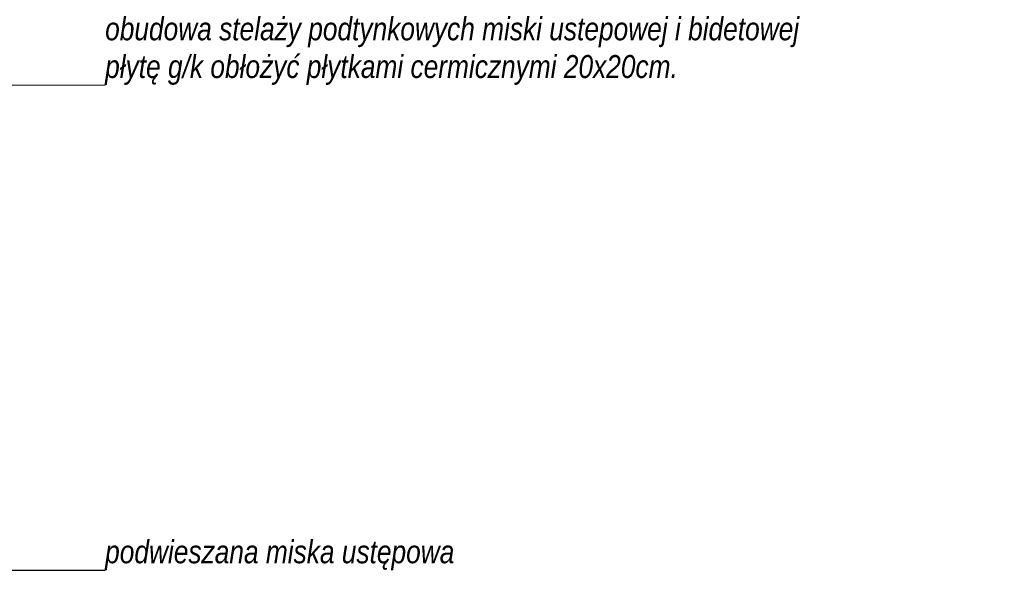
# Model space of a CAD drawing. Header units: millimetres. Extents: x -19885 to 4386, y -353 to 3827.
# Tile 22 of 59: x -15535 to -13819, y 637 to 1610. Entities that reach past the tile are written whole.
import ezdxf

# ---------------------------------------------------------------- set-up
doc = ezdxf.new("R2010")
doc.units = ezdxf.units.MM
doc.header["$MEASUREMENT"] = 0
doc.layers.add('0_Nr_pióra__20', color=7, linetype='Continuous', lineweight=13, true_color=0xb00000)
doc.layers.add('0_Nr_pióra__8', color=7, linetype='Continuous', lineweight=100, true_color=0xa80f02)
doc.styles.add('GENERATED_STYLE_3', font='txt')
doc.dimstyles.new('GENERATED_STYLE__4', dxfattribs={"dimtxt": 0.18, "dimasz": 36.48, "dimexe": 0.18, "dimexo": 0.0625, "dimgap": 0.09, "dimtad": 0, "dimtih": 1, "dimtoh": 1, "dimdec": 4, "dimzin": 0, "dimdsep": 46, "dimcen": 0.09, "dimadec": 0, "dimazin": 0, "dimtfac": 1, "dimtdec": 4, "dimtmove": 0, "dimatfit": 3, "dimldrblk": 'ARROWHEAD_5', "dimfxl": 0, "dimtolj": 1, "dimtzin": 0, "dimarcsym": 0})

# ---------------------------------------------------------------- blocks, each defined once
blk = doc.blocks.new('ARROWHEAD_5')
at = {"color": 0, "linetype": 'Continuous', "lineweight": 0}
blk.add_line((0, 0), (-1, 0), dxfattribs=at)
blk.add_solid([(-1, 0.2679), (0, 0), (-1, -0.2679), (-1, 0.2679)], dxfattribs=at)

msp = doc.modelspace()

# ---------------------------------------------------------------- texts
at = {"layer": '0_Nr_pióra__8', "linetype": 'Continuous', "insert": (-15386.4, 1495.8), "char_height": 40, "attachment_point": 7, "line_spacing_factor": 0.986276, "style": 'GENERATED_STYLE_3'}
msp.add_mtext('\\A1;{\\fArial Narrow|b0|i1|c238|p34;obudowa stelaży podtynkowych miski ustepowej i bidetowej\\P\\fArial Narrow|b0|i1|c238|p34;płytę g/k obłożyć płytkami cermicznymi 20x20cm. }', dxfattribs=at)
at = {"layer": '0_Nr_pióra__8', "linetype": 'Continuous', "insert": (-15386.4, 649.5), "char_height": 40, "attachment_point": 7, "style": 'GENERATED_STYLE_3'}
msp.add_mtext('\\A1;{\\fArial Narrow|b0|i1|c238|p34;podwieszana miska ustępowa}', dxfattribs=at)

# ---------------------------------------------------------------- leaders
at = {"layer": '0_Nr_pióra__20', "linetype": 'Continuous', "annotation_type": 0, "has_hookline": 1, "hookline_direction": 0}
for points, text_width in [([(-16475.7, 1494.7), (-15386.5, 1495.8)], 1210.3), ([(-16661, 648.3), (-15386.5, 649.5)], 608.2)]:
    msp.add_leader(points, dimstyle='GENERATED_STYLE__4', dxfattribs=dict(at, text_width=text_width))

doc.saveas('drawing.dxf')
